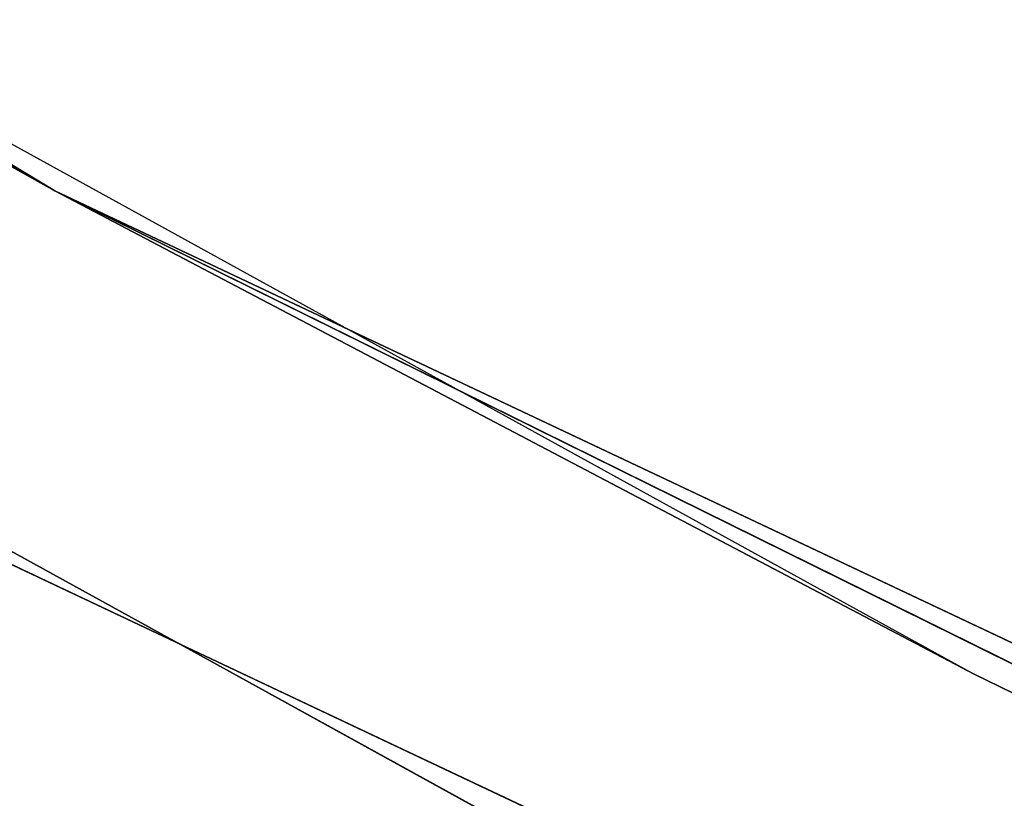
# Model space of a CAD drawing. Extents: x -775 to 775, y -775 to 775.
# Tile 130 of 256: x -350.08 to -341.81, y -660.62 to -654.08. Entities that reach past the tile are written whole.
import ezdxf

# ---------------------------------------------------------------- set-up
doc = ezdxf.new("R2010")
doc.units = 0
doc.layers.get('0').update_dxf_attribs({"color": 13, "linetype": 'CONTINUOUS'})

# ---------------------------------------------------------------- blocks, each defined once
blk = doc.blocks.new('OBJ_000001')
for p, q in [((-413.3079, -617.4298), (-349.7893, -655.5165)), ((-349.7893, -655.5165, 3), (-413.3079, -617.4298, 3)), ((-349.7893, -655.5165, 18.222), (-413.3079, -617.4298, 18.222)), ((-349.7893, -655.5165, 38.9998), (-413.3079, -617.4298, 38.9998)), ((-374.8788, -641.4965), (-349.7893, -655.5165, 18.222)), ((-374.8788, -641.4965), (-342.0657, -659.58)), ((-349.7893, -655.5165), (-284.2213, -686.4879)), ((-349.7893, -655.5165, 3), (-349.7893, -655.5165)), ((-284.2213, -686.4879, 3), (-349.7893, -655.5165, 3)), ((-342.0657, -659.58), (-349.7893, -655.5165, 18.222)), ((-308.3713, -675.9881), (-349.7893, -655.5165, 18.222)), ((-284.2213, -686.4879, 18.222), (-349.7893, -655.5165, 18.222)), ((-349.7893, -655.5165, 18.222), (-349.7893, -655.5165, 38.9998)), ((-284.2213, -686.4879, 38.9998), (-349.7893, -655.5165, 38.9998)), ((-351.2017, -658.1632), (-285.3689, -689.2597)), ((-351.2017, -658.1632, 38.9998), (-285.3689, -689.2597, 38.9998)), ((-285.3689, -689.2597, 3), (-351.2017, -658.1632, 3)), ((-308.3713, -675.9881), (-342.0657, -659.58))]:
    blk.add_line(p, q)
at = {"color": 7}
mesh = blk.add_polyface(dxfattribs=at)
corners = [(-349.7893, -655.5165, 3), (-413.3079, -617.4298), (-349.7893, -655.5165), (-413.3079, -617.4298, 3)]
mesh.append_faces([[corners[k] for k in face] for face in [(0, 1, 2), (1, 0, 3)]], dxfattribs={"vtx0": -1, "color": 7})
mesh = blk.add_polyface(dxfattribs=at)
corners = [(-413.3079, -617.4298, 18.222), (-374.8788, -641.4965), (-349.7893, -655.5165, 18.222)]
mesh.append_faces([[corners[k] for k in face] for face in [(0, 1, 2)]], dxfattribs={"color": 7})
mesh = blk.add_polyface(dxfattribs=at)
corners = [(-349.7893, -655.5165, 38.9998), (-413.3079, -617.4298, 18.222), (-349.7893, -655.5165, 18.222), (-413.3079, -617.4298, 38.9998)]
mesh.append_faces([[corners[k] for k in face] for face in [(0, 1, 2), (1, 0, 3)]], dxfattribs={"vtx0": -1, "color": 7})
mesh = blk.add_polyface(dxfattribs=at)
corners = [(-349.7893, -655.5165, 18.222), (-374.8788, -641.4965), (-342.0657, -659.58)]
mesh.append_faces([[corners[k] for k in face] for face in [(0, 1, 2)]], dxfattribs={"color": 7})
mesh = blk.add_polyface(dxfattribs=at)
corners = [(-284.2213, -686.4879, 3), (-349.7893, -655.5165), (-284.2213, -686.4879), (-349.7893, -655.5165, 3)]
mesh.append_faces([[corners[k] for k in face] for face in [(0, 1, 2), (1, 0, 3)]], dxfattribs={"vtx0": -1, "color": 7})
mesh = blk.add_polyface(dxfattribs=at)
corners = [(-349.7893, -655.5165, 18.222), (-342.0657, -659.58), (-308.3713, -675.9881)]
mesh.append_faces([[corners[k] for k in face] for face in [(0, 1, 2)]], dxfattribs={"color": 7})
mesh = blk.add_polyface(dxfattribs=at)
corners = [(-349.7893, -655.5165, 18.222), (-308.3713, -675.9881), (-284.2213, -686.4879, 18.222)]
mesh.append_faces([[corners[k] for k in face] for face in [(0, 1, 2)]], dxfattribs={"color": 7})
mesh = blk.add_polyface(dxfattribs=at)
corners = [(-284.2213, -686.4879, 38.9998), (-349.7893, -655.5165, 18.222), (-284.2213, -686.4879, 18.222), (-349.7893, -655.5165, 38.9998)]
mesh.append_faces([[corners[k] for k in face] for face in [(0, 1, 2), (1, 0, 3)]], dxfattribs={"vtx0": -1, "color": 7})
mesh = blk.add_polyface(dxfattribs=at)
corners = [(-351.2017, -658.1632, 38.9998), (-285.3689, -689.2597, 3), (-351.2017, -658.1632, 3), (-285.3689, -689.2597, 38.9998)]
mesh.append_faces([[corners[k] for k in face] for face in [(0, 1, 2), (1, 0, 3)]], dxfattribs={"vtx0": -1, "color": 7})
blk = doc.blocks.new('OBJ_000002')
for p, q in [((-376.3925, -644.0866, 7), (-343.4469, -662.2432, 7)), ((-376.3925, -644.0866, 30.1627), (-343.4469, -662.2432, 30.1627))]:
    blk.add_line(p, q)
at = {"color": 8}
mesh = blk.add_polyface(dxfattribs=at)
corners = [(-376.3925, -644.0866, 30.1627), (-343.4469, -662.2432, 7), (-376.3925, -644.0866, 7), (-343.4469, -662.2432, 30.1627)]
mesh.append_faces([[corners[k] for k in face] for face in [(0, 1, 2), (1, 0, 3)]], dxfattribs={"vtx0": -1, "color": 8})
blk = doc.blocks.new('SKPE74C')
for name in ['OBJ_000002', 'OBJ_000001']:
    blk.add_blockref(name, (0, 0))

msp = doc.modelspace()

# ---------------------------------------------------------------- block references
msp.add_blockref('SKPE74C', (0, 0))

doc.saveas('drawing.dxf')
